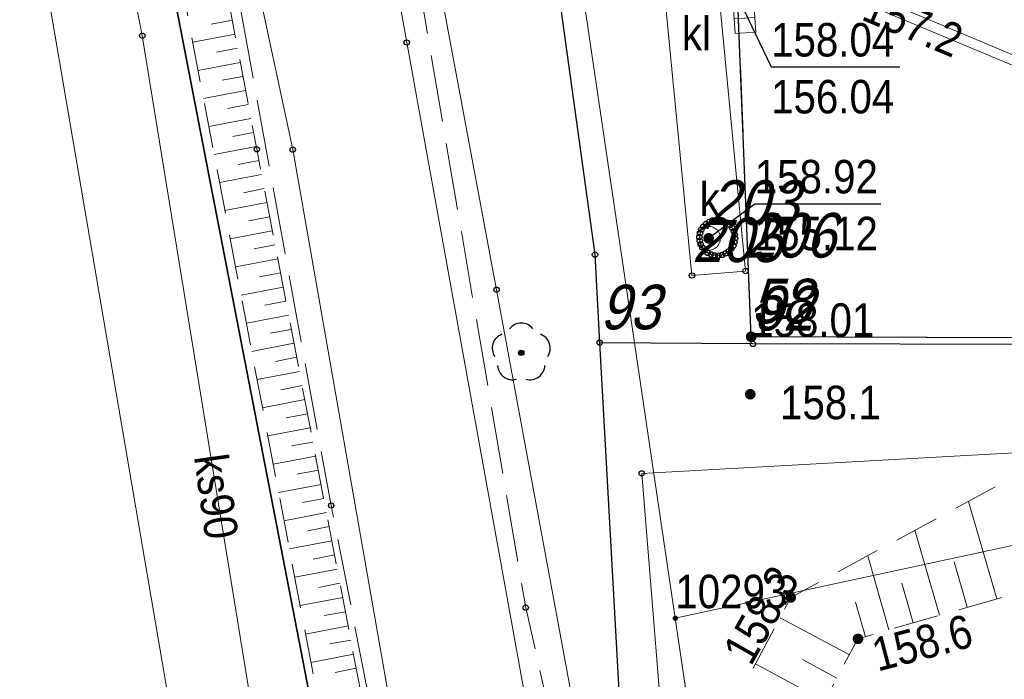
# Model space of a CAD drawing. Header units: metres. Extents: x 5548743 to 5556416, y 5707500 to 5714000.
# Tile 82 of 244: x 5554610 to 5554643, y 5709568 to 5709590. Entities that reach past the tile are written whole.
import ezdxf
from ezdxf.enums import TextEntityAlignment as Align

# ---------------------------------------------------------------- set-up
doc = ezdxf.new("R2010")
doc.units = ezdxf.units.M
for name, pattern in [('1.5_0.75', [2.25, 1.5, -0.75]), ('2.25_0.75', [3, 2.25, -0.75]), ('219-1000', [0])]:
    doc.linetypes.add(name, pattern=pattern)
doc.layers.get('0').update_dxf_attribs({"color": 2, "lineweight": 5})
doc.styles.get("Standard").update_dxf_attribs({"font": 'Working1250', "width": 0.75})
doc.linetypes.add('902-1000', pattern='A,5,0,[1,ksztalty.shx,S=1,R=0,X=0,Y=0],5', length=10)

# ---------------------------------------------------------------- blocks, each defined once
blk = doc.blocks.new('203')
at = {"linetype": 'Continuous', "lineweight": 0}
h = blk.add_hatch(color=0, dxfattribs=at)
edge = h.paths.add_edge_path()
edge.add_arc((0, 0), 0.09, 0, 360)
blk = doc.blocks.new('US22')
at = {"color": 0, "linetype": 'Continuous', "lineweight": 0}
blk.add_circle((0, 0), 0.4, dxfattribs=at)
blk = doc.blocks.new('PW01')
at = {"linetype": 'Continuous', "lineweight": 13}
h = blk.add_hatch(color=0, dxfattribs=at)
edge = h.paths.add_edge_path()
edge.add_arc((0, 0), 0.18, 0, 360)
blk = doc.blocks.new('US05')
at = {"color": 0, "linetype": 'Continuous', "lineweight": 13}
for p, q in [((-0.75, -0.35), (-0.75, 0.35)), ((-0.75, 0.35), (-0.25, 0.35)), ((-0.25, -0.35), (-0.25, 0.35)), ((-0.25, 0.35), (0.25, 0.35)), ((0.25, -0.35), (0.25, 0.35)), ((0.25, 0.35), (0.75, 0.35)), ((0.75, -0.35), (0.75, 0.35)), ((-0.75, -0.35), (-0.25, -0.35)), ((-0.25, -0.35), (0.25, -0.35)), ((0.25, -0.35), (0.75, -0.35))]:
    blk.add_line(p, q, dxfattribs=at)
blk = doc.blocks.new('OP021')
at = {"linetype": 'Continuous', "lineweight": 13}
h = blk.add_hatch(color=0, dxfattribs=at)
edge = h.paths.add_edge_path()
edge.add_arc((0, 0), 0.1, 0, 360)
at = {"color": 0, "linetype": 'Continuous', "lineweight": -3}
for centre, start, end in [((0, 0.5), 38.316, 141.684), ((-0.476, 0.154), 110.388, 213.756), ((0.476, 0.154), 326.244, 69.612), ((-0.294, -0.404), 182.272, 285.64), ((0.294, -0.404), 254.36, 357.728), ((0.294, -0.404), 254.36, 357.728)]:
    blk.add_arc(centre, 0.5, start, end, dxfattribs=at)
blk = doc.blocks.new('PIKIETAW1891')
at = {"color": 0}
blk.add_circle((0, 0), 0.09, dxfattribs=at)

msp = doc.modelspace()

# ---------------------------------------------------------------- linework, layer by layer
at = {"layer": '000 Inne (niezydentyfikowane)', "color": 7, "linetype": 'CONTINUOUS', "lineweight": 18, "flags": 128}
for points in [[(5554617.26, 5709590.29), (5554616.55, 5709590.16)], [(5554617.35, 5709589.82), (5554615.93, 5709589.55)], [(5554617.43, 5709589.35), (5554616.73, 5709589.21)], [(5554617.52, 5709588.87), (5554616.11, 5709588.6)], [(5554617.61, 5709588.4), (5554616.91, 5709588.27)], [(5554617.7, 5709587.93), (5554616.29, 5709587.66)], [(5554617.79, 5709587.46), (5554617.09, 5709587.32)], [(5554617.88, 5709586.99), (5554616.47, 5709586.72)], [(5554617.97, 5709586.51), (5554617.27, 5709586.38)], [(5554618.06, 5709586.04), (5554616.65, 5709585.77)], [(5554618.15, 5709585.57), (5554617.45, 5709585.44)], [(5554618.24, 5709585.1), (5554616.83, 5709584.83)], [(5554618.33, 5709584.63), (5554617.63, 5709584.49)], [(5554618.42, 5709584.16), (5554617.01, 5709583.89)], [(5554618.51, 5709583.68), (5554617.81, 5709583.55)], [(5554618.6, 5709583.21), (5554617.19, 5709582.94)], [(5554618.69, 5709582.74), (5554617.99, 5709582.6)], [(5554618.79, 5709582.27), (5554617.37, 5709582)], [(5554618.88, 5709581.8), (5554618.17, 5709581.66)], [(5554618.97, 5709581.32), (5554617.55, 5709581.05)], [(5554619.06, 5709580.85), (5554618.35, 5709580.71)], [(5554619.15, 5709580.38), (5554617.73, 5709580.11)], [(5554619.24, 5709579.9), (5554618.53, 5709579.77)], [(5554619.33, 5709579.43), (5554617.91, 5709579.16)], [(5554619.42, 5709578.96), (5554618.71, 5709578.82)], [(5554619.51, 5709578.48), (5554618.09, 5709578.21)], [(5554619.6, 5709578.01), (5554618.89, 5709577.87)], [(5554619.69, 5709577.54), (5554618.27, 5709577.26)], [(5554619.78, 5709577.06), (5554619.07, 5709576.93)], [(5554619.87, 5709576.59), (5554618.45, 5709576.32)], [(5554619.96, 5709576.11), (5554619.25, 5709575.98)], [(5554620.06, 5709575.64), (5554618.63, 5709575.37)], [(5554620.15, 5709575.17), (5554619.43, 5709575.03)], [(5554620.24, 5709574.69), (5554618.81, 5709574.42)], [(5554620.33, 5709574.22), (5554619.62, 5709574.08)], [(5554642.96, 5709570.84), (5554642.01, 5709574.12)], [(5554620.42, 5709573.74), (5554618.99, 5709573.47)], [(5554620.51, 5709573.27), (5554619.8, 5709573.13)], [(5554641.03, 5709570.29), (5554640.2, 5709573.15)], [(5554620.6, 5709572.79), (5554619.18, 5709572.52)], [(5554620.69, 5709572.32), (5554619.98, 5709572.18)], [(5554639.33, 5709569.8), (5554638.62, 5709572.29)], [(5554641.96, 5709570.56), (5554641.52, 5709572.09)], [(5554620.78, 5709571.84), (5554619.36, 5709571.57)], [(5554620.87, 5709571.37), (5554620.16, 5709571.23)], [(5554640.15, 5709570.04), (5554639.77, 5709571.37)], [(5554620.97, 5709570.89), (5554619.54, 5709570.62)], [(5554638.54, 5709569.57), (5554638.21, 5709570.73)], [(5554621.06, 5709570.41), (5554620.34, 5709570.28)], [(5554638, 5709568.96), (5554635.67, 5709570.21)], [(5554621.15, 5709569.94), (5554619.72, 5709569.66)], [(5554621.24, 5709569.46), (5554620.53, 5709569.33)], [(5554621.33, 5709568.99), (5554619.9, 5709568.71)], [(5554637.58, 5709568.18), (5554636.42, 5709568.81)], [(5554621.42, 5709568.51), (5554620.71, 5709568.37)], [(5554637.16, 5709567.41), (5554634.84, 5709568.66)]]:
    msp.add_lwpolyline(points, dxfattribs=at)
at = {"layer": '216-obręb ewidencyjny', "color": 7, "linetype": 'CONTINUOUS', "lineweight": 25, "flags": 128}
for points in [[(5555256.15, 5709556.47), (5555010.66, 5709588.18), (5555014.08, 5709614.94), (5555004.95, 5709615.36), (5555002.58, 5709615.56), (5554879.17, 5709626.54), (5554702.25, 5709646.33), (5554701.94, 5709646.42), (5554667.79, 5709656.98), (5554640.74, 5709652.53), (5554641.5, 5709658.27), (5554621.17, 5709654.39), (5554605.07, 5709652.74), (5554608.31, 5709640.8), (5554611.39, 5709625), (5554614.84, 5709593.51), (5554621.43, 5709559.47), (5554623.68, 5709547.83), (5554172.37, 5709623.65), (5554130.29, 5709630.74), (5554132.49, 5709638.43), (5554139.83, 5709664.15)], [(5554139.83, 5709664.15), (5554132.49, 5709638.43), (5554130.29, 5709630.74), (5554172.37, 5709623.65), (5554623.68, 5709547.83), (5554621.43, 5709559.47), (5554614.84, 5709593.51), (5554611.39, 5709625), (5554608.31, 5709640.8), (5554605.07, 5709652.74), (5554621.17, 5709654.39), (5554641.5, 5709658.27), (5554640.74, 5709652.53), (5554667.79, 5709656.98), (5554701.94, 5709646.42), (5554702.25, 5709646.33), (5554879.17, 5709626.54), (5555002.58, 5709615.56), (5555004.95, 5709615.36), (5555014.08, 5709614.94), (5555010.66, 5709588.18), (5555256.15, 5709556.47)]]:
    msp.add_lwpolyline(points, dxfattribs=at)
at = {"layer": '217-kontur klasyfikacyjny', "color": 3, "linetype": 'CONTINUOUS', "lineweight": 18, "flags": 128}
msp.add_lwpolyline([(5554621.43, 5709559.47), (5554614.84, 5709593.51)], dxfattribs=at)
at = {"layer": '218-kontur użytku gruntowego', "color": 3, "linetype": 'CONTINUOUS', "lineweight": 18, "flags": 128}
for points in [[(5554632.15, 5709570.19), (5554625.39, 5709615.92)], [(5554625.39, 5709615.92), (5554632.15, 5709570.19)], [(5554614.84, 5709593.51), (5554621.43, 5709559.47)], [(5554621.43, 5709559.47), (5554614.84, 5709593.51)], [(5554725.22, 5709590.24), (5554632.15, 5709570.19)], [(5554632.15, 5709570.19), (5554725.22, 5709590.24)], [(5554632.15, 5709570.19), (5554635.85, 5709545.24)], [(5554635.85, 5709545.24), (5554632.15, 5709570.19)]]:
    msp.add_lwpolyline(points, dxfattribs=at)
at = {"layer": '219-działka ewidencyjna', "color": 7, "linetype": '219-1000', "lineweight": 18, "flags": 128}
for points in [[(5554625.39, 5709615.92), (5554632.15, 5709570.19)], [(5554614.84, 5709593.51), (5554621.43, 5709559.47)], [(5554725.22, 5709590.24), (5554632.15, 5709570.19)], [(5554632.15, 5709570.19), (5554647.12, 5709468.97)]]:
    msp.add_lwpolyline(points, dxfattribs=at)
at = {"layer": 'jezdnia', "color": 7, "linetype": '2.25_0.75', "lineweight": 18, "flags": 128}
msp.add_lwpolyline([(5554658.91, 5709371.87), (5554664.53, 5709372.48), (5554659.59, 5709396.48), (5554650.9, 5709444.26), (5554651.28, 5709445.47), (5554651.86, 5709446.44), (5554652.7, 5709447.03), (5554653.9, 5709447.4), (5554654.71, 5709447.41), (5554655.85, 5709447.23), (5554656, 5709451.36), (5554653.44, 5709452.64), (5554652, 5709453.72), (5554650.59, 5709454.9), (5554649.2, 5709456.29), (5554648.4, 5709457.78), (5554639.8, 5709504.06), (5554632.33, 5709545.21), (5554629.23, 5709561.24), (5554627.12, 5709570.55), (5554621.55, 5709603.11), (5554618.97, 5709615.17), (5554615.23, 5709635.78), (5554612.33, 5709652.7), (5554606.36, 5709651.55), (5554608.39, 5709640.6), (5554611.47, 5709624.79), (5554615.91, 5709599.59), (5554620.58, 5709573.98), (5554624.02, 5709556.46), (5554630.29, 5709523.6), (5554636.37, 5709489.81), (5554643.04, 5709453.66), (5554650.3, 5709414.32)], close=True, dxfattribs=at)
at = {"layer": 'komora podziemna', "color": 34, "linetype": 'CONTINUOUS', "lineweight": 18, "flags": 128}
msp.add_lwpolyline([(5554633.4, 5709583.56), (5554633.52, 5709583.58), (5554633.65, 5709583.57), (5554633.77, 5709583.54), (5554633.88, 5709583.49), (5554633.98, 5709583.41), (5554634.06, 5709583.31), (5554634.12, 5709583.2), (5554634.15, 5709583.08), (5554634.16, 5709582.96), (5554634.14, 5709582.83), (5554634.1, 5709582.71), (5554634.03, 5709582.61), (5554633.94, 5709582.52), (5554633.84, 5709582.45), (5554633.72, 5709582.4), (5554633.6, 5709582.38), (5554633.47, 5709582.39), (5554633.35, 5709582.42), (5554633.24, 5709582.47), (5554633.14, 5709582.55), (5554633.06, 5709582.65), (5554633, 5709582.76), (5554632.97, 5709582.88), (5554632.96, 5709583), (5554632.98, 5709583.13), (5554633.02, 5709583.25), (5554633.09, 5709583.35), (5554633.18, 5709583.44), (5554633.28, 5709583.51)], close=True, dxfattribs=at)
at = {"layer": 'krawężnik', "color": 7, "linetype": 'CONTINUOUS', "lineweight": 25, "flags": 128}
msp.add_lwpolyline([(5554677.81, 5709590.15), (5554664.18, 5709590.22), (5554664.24, 5709579.54), (5554634.7, 5709579.65), (5554634.06, 5709595.67), (5554635.18, 5709596.32), (5554634.75, 5709601.57), (5554634.27, 5709607.39), (5554649.64, 5709608.28), (5554665.87, 5709609.13), (5554667.05, 5709599.23), (5554667.12, 5709597.37), (5554672.04, 5709597.45), (5554675.79, 5709597.52)], dxfattribs=at)
at = {"layer": 'obszar utwardzony', "color": 7, "linetype": '2.25_0.75', "lineweight": 18, "flags": 128}
msp.add_lwpolyline([(5554677.91, 5709600.06), (5554677.7, 5709599.31), (5554677.04, 5709598.2), (5554676.49, 5709597.72), (5554675.79, 5709597.52), (5554672.04, 5709597.45), (5554667.12, 5709597.37), (5554667.05, 5709599.23), (5554665.87, 5709609.13), (5554649.64, 5709608.28), (5554634.27, 5709607.39), (5554634.75, 5709601.57), (5554635.18, 5709596.32), (5554634.06, 5709595.67), (5554634.7, 5709579.65), (5554664.24, 5709579.54), (5554664.18, 5709590.22), (5554677.81, 5709590.15), (5554678.03, 5709590.03)], close=True, dxfattribs=at)
at = {"layer": 'ogrodzenie trwałe', "color": 7, "linetype": '902-1000', "lineweight": 25, "flags": 128}
for points in [[(5554648.86, 5709466.15), (5554643.91, 5709492.37), (5554641.9, 5709500.57), (5554630.47, 5709563.93), (5554629.61, 5709579.45), (5554629.45, 5709582.41), (5554624.87, 5709615.48)], [(5554711.97, 5709590.06), (5554710.1, 5709590.06), (5554678.03, 5709590.03), (5554664.37, 5709590.02), (5554664.4, 5709579.35), (5554634.76, 5709579.41), (5554629.61, 5709579.45)]]:
    msp.add_lwpolyline(points, dxfattribs=at)
at = {"layer": 'osadnik  szambo', "color": 34, "linetype": 'CONTINUOUS', "lineweight": 18, "flags": 128}
msp.add_lwpolyline([(5554631.53, 5709593.85), (5554632.43, 5709593.93), (5554633.34, 5709594.01), (5554634.51, 5709581.86), (5554632.71, 5709581.71)], close=True, dxfattribs=at)
at = {"layer": 'przewód elektroenergetyczny podziemny', "color": 1, "linetype": 'CONTINUOUS', "lineweight": 18, "flags": 128}
msp.add_lwpolyline([(5554634.07, 5709593.45), (5554634.08, 5709593.09), (5554662.99, 5709580.92), (5554663.29, 5709580.66)], dxfattribs=at)
at = {"layer": 'przewód kanalizacyjny', "color": 34, "linetype": 'CONTINUOUS', "lineweight": 18, "flags": 128}
for points in [[(5554621.67, 5709547.97), (5554619.2, 5709559.26), (5554614.23, 5709589.77), (5554608.76, 5709617.68), (5554602.07, 5709652.86), (5554605.94, 5709655.91), (5554611.07, 5709659.82), (5554613.37, 5709661.63), (5554605.79, 5709707.36), (5554596.25, 5709754.27), (5554591.82, 5709777.21), (5554590.95, 5709785.95), (5554589.07, 5709797.29), (5554588.14, 5709807.44), (5554588.97, 5709814.09), (5554591.82, 5709825.03), (5554596.59, 5709838.94), (5554598.26, 5709847.02)], [(5554733.3, 5709581.48), (5554720.41, 5709580.12), (5554678.09, 5709577.67), (5554631.02, 5709575.06), (5554632.06, 5709562.27), (5554637.77, 5709530.33), (5554641.89, 5709507.04), (5554646.63, 5709485.5), (5554669.73, 5709470.74), (5554680.04, 5709466.6), (5554702.39, 5709463.79), (5554740.29, 5709463.2), (5554750.88, 5709463.87), (5554780.95, 5709464.28)]]:
    msp.add_lwpolyline(points, dxfattribs=at)
at = {"layer": 'przewód telekomunikacyjny podziemny', "color": 30, "linetype": 'CONTINUOUS', "lineweight": 18, "flags": 128}
for points in [[(5554617.6, 5709548.65), (5554617.08, 5709550.51), (5554616.13, 5709557.55), (5554615.71, 5709564.01), (5554610.93, 5709591.92), (5554608.23, 5709604.46), (5554604.56, 5709621.27), (5554600.27, 5709639.96), (5554597.48, 5709657.36), (5554597.89, 5709666.66)], [(5554612.33, 5709652.7), (5554619.55, 5709609.98), (5554623.12, 5709589.54), (5554629.02, 5709556.89), (5554636.14, 5709518.27), (5554642.17, 5709487.96), (5554645.79, 5709471.05), (5554649.61, 5709451.24), (5554662.91, 5709380.65), (5554664.92, 5709368.69), (5554670.16, 5709351.61), (5554673.16, 5709333.79), (5554678.66, 5709299.63), (5554685.34, 5709263.51), (5554690.84, 5709235.53), (5554692.14, 5709229.68), (5554697.24, 5709225.07)], [(5554617.57, 5709627.13), (5554626.14, 5709581.23), (5554633.6, 5709540.88), (5554642.21, 5709491.81), (5554647.76, 5709461.21), (5554649.7, 5709456.93), (5554652.39, 5709455.14), (5554652.51, 5709443.5)], [(5554611.99, 5709620), (5554619.29, 5709585.94), (5554626.13, 5709546.96), (5554633.52, 5709506.36), (5554639.31, 5709474.86), (5554643.97, 5709450.04), (5554648.73, 5709423.61), (5554655.96, 5709386.68), (5554660.9, 5709362.42)], [(5554633.7, 5709594.25), (5554633.75, 5709592.86), (5554662.88, 5709580.67), (5554663.29, 5709580.66)]]:
    msp.add_lwpolyline(points, dxfattribs=at)
at = {"layer": 'rzedna-Atr2', "color": 7, "flags": 128}
for points in [[(5554634.46, 5709590.61), (5554635.37, 5709588.72), (5554639.693, 5709588.72)], [(5554633.27, 5709582.96), (5554634.82, 5709584.12), (5554639.055, 5709584.12)]]:
    msp.add_lwpolyline(points, dxfattribs=at)
at = {"layer": 'skarpa nieumocniona', "color": 7, "linetype": '1.5_0.75', "lineweight": 18, "flags": 128}
for points in [[(5554613.55, 5709609.8), (5554614.32, 5709602.15), (5554615.19, 5709593.89), (5554615.72, 5709590.64), (5554621.43, 5709560.7), (5554623.75, 5709547.62), (5554624.93, 5709541.12), (5554633.42, 5709497.04), (5554638.83, 5709463.53), (5554639.21, 5709461.28), (5554641.36, 5709459.63), (5554638.26, 5709477.44), (5554634.52, 5709498.15), (5554628.08, 5709533.17), (5554624.15, 5709554.27), (5554618.08, 5709585.95)], [(5554613.55, 5709609.8), (5554614.32, 5709602.15), (5554615.19, 5709593.89), (5554615.72, 5709590.64), (5554621.43, 5709560.7), (5554623.75, 5709547.62), (5554624.93, 5709541.12), (5554633.42, 5709497.04), (5554638.83, 5709463.53), (5554639.21, 5709461.28), (5554641.36, 5709459.63), (5554638.26, 5709477.44), (5554634.52, 5709498.15), (5554628.08, 5709533.17), (5554624.15, 5709554.27), (5554618.08, 5709585.95)], [(5554639.86, 5709525.68), (5554638.55, 5709523.11), (5554646.15, 5709489.64), (5554666.4, 5709474.77), (5554680.61, 5709466.85), (5554713.88, 5709463.97), (5554734.35, 5709464.7), (5554753.99, 5709466.09), (5554754.78, 5709486.6), (5554755.38, 5709511.33), (5554755.81, 5709536.31), (5554756.26, 5709561.22), (5554756.74, 5709573.25), (5554755.99, 5709576.62), (5554752.46, 5709580.51), (5554746.98, 5709581.26), (5554708.92, 5709579.01), (5554678.41, 5709577.32), (5554643.89, 5709575.14), (5554636.03, 5709570.89), (5554631.69, 5709562.74), (5554634.42, 5709562.31), (5554638.29, 5709569.5), (5554652.29, 5709573.53), (5554679.25, 5709573.91), (5554708.96, 5709575.66), (5554732.15, 5709576.75), (5554746.94, 5709577.34), (5554751.11, 5709575.48), (5554753.07, 5709571.52), (5554752.58, 5709561.31), (5554752.04, 5709536.31), (5554751.1, 5709511.64), (5554750.74, 5709486.44), (5554750.33, 5709468.45), (5554734.38, 5709467.88), (5554713.81, 5709467.33), (5554683.94, 5709468.9), (5554672.06, 5709473.84), (5554647.35, 5709490.85)], [(5554639.86, 5709525.68), (5554638.55, 5709523.11), (5554646.15, 5709489.64), (5554666.4, 5709474.77), (5554680.61, 5709466.85), (5554713.88, 5709463.97), (5554734.35, 5709464.7), (5554753.99, 5709466.09), (5554754.78, 5709486.6), (5554755.38, 5709511.33), (5554755.81, 5709536.31), (5554756.26, 5709561.22), (5554756.74, 5709573.25), (5554755.99, 5709576.62), (5554752.46, 5709580.51), (5554746.98, 5709581.26), (5554708.92, 5709579.01), (5554678.41, 5709577.32), (5554643.89, 5709575.14), (5554636.03, 5709570.89), (5554631.69, 5709562.74), (5554634.42, 5709562.31), (5554638.29, 5709569.5), (5554652.29, 5709573.53), (5554679.25, 5709573.91), (5554708.96, 5709575.66), (5554732.15, 5709576.75), (5554746.94, 5709577.34), (5554751.11, 5709575.48), (5554753.07, 5709571.52), (5554752.58, 5709561.31), (5554752.04, 5709536.31), (5554751.1, 5709511.64), (5554750.74, 5709486.44), (5554750.33, 5709468.45), (5554734.38, 5709467.88), (5554713.81, 5709467.33), (5554683.94, 5709468.9), (5554672.06, 5709473.84), (5554647.35, 5709490.85)]]:
    msp.add_lwpolyline(points, close=True, dxfattribs=at)

# ---------------------------------------------------------------- block references
at = {"layer": '203-punkt graniczny', "color": 7, "linetype": 'CONTINUOUS', "lineweight": 18}
msp.add_blockref('203', (5554632.15, 5709570.19), dxfattribs=at)
at = {"layer": 'drzewo liściaste', "color": 94, "linetype": 'CONTINUOUS', "lineweight": 18}
msp.add_blockref('OP021', (5554626.97, 5709579.11), dxfattribs=at)
at = {"layer": 'kratka ściekowa', "color": 34, "linetype": 'CONTINUOUS', "lineweight": 18, "rotation": 273.96}
msp.add_blockref('US05', (5554634.46, 5709590.61), dxfattribs=at)
at = {"layer": 'pikieta naturalna', "color": 7, "linetype": 'CONTINUOUS', "lineweight": 13}
for p in [(5554634.67, 5709577.72), (5554636.03, 5709570.89), (5554638.29, 5709569.5)]:
    msp.add_blockref('PW01', p, dxfattribs=at)
at = {"layer": 'pikieta sztuczna', "color": 7, "linetype": 'CONTINUOUS', "lineweight": 13}
msp.add_blockref('PW01', (5554634.7, 5709579.65), dxfattribs=at)
at = {"layer": 'Punkt roboczy BDOT GESUT K1', "color": 6, "linetype": 'CONTINUOUS', "lineweight": 18}
for p in [(5554614.23, 5709589.77), (5554623.12, 5709589.54), (5554618.08, 5709585.95), (5554619.29, 5709585.94), (5554633.28, 5709583.51), (5554633.4, 5709583.56), (5554633.52, 5709583.58), (5554633.65, 5709583.57), (5554633.77, 5709583.54), (5554633.02, 5709583.25), (5554633.09, 5709583.35), (5554633.18, 5709583.44), (5554633.88, 5709583.49), (5554633.98, 5709583.41), (5554634.06, 5709583.31), (5554634.12, 5709583.2), (5554632.96, 5709583), (5554632.97, 5709582.88), (5554632.98, 5709583.13), (5554633.27, 5709582.96), (5554633.27, 5709582.96), (5554634.14, 5709582.83), (5554634.15, 5709583.08), (5554634.16, 5709582.96), (5554633, 5709582.76), (5554633.06, 5709582.65), (5554633.14, 5709582.55), (5554633.94, 5709582.52), (5554634.03, 5709582.61), (5554634.1, 5709582.71), (5554629.45, 5709582.41), (5554633.24, 5709582.47), (5554633.35, 5709582.42), (5554633.47, 5709582.39), (5554633.6, 5709582.38), (5554633.72, 5709582.4), (5554633.84, 5709582.45), (5554634.51, 5709581.86), (5554632.71, 5709581.71), (5554626.14, 5709581.23), (5554634.7, 5709579.65), (5554634.7, 5709579.65), (5554634.7, 5709579.65), (5554629.61, 5709579.45), (5554629.61, 5709579.45), (5554634.76, 5709579.41), (5554626.97, 5709579.11), (5554634.67, 5709577.72), (5554631.02, 5709575.06), (5554620.58, 5709573.98), (5554636.03, 5709570.89), (5554636.03, 5709570.89), (5554627.12, 5709570.55), (5554638.29, 5709569.5), (5554638.29, 5709569.5)]:
    msp.add_blockref('PIKIETAW1891', p, dxfattribs=at)
at = {"layer": 'rzedna', "color": 34, "linetype": 'CONTINUOUS', "lineweight": 18}
msp.add_blockref('PW01', (5554633.27, 5709582.96), dxfattribs=at)
at = {"layer": 'właz do komory lub kanału - okrągły', "color": 7, "linetype": 'CONTINUOUS', "lineweight": 18}
msp.add_blockref('US22', (5554633.27, 5709582.96), dxfattribs=at)

# ---------------------------------------------------------------- texts
at = {"layer": '203-punkt graniczny-Atr103', "color": 7, "width": 0.9}
msp.add_text('10293', height=1.125, dxfattribs=at).set_placement((5554632.15, 5709570.19), align=Align.BOTTOM_LEFT)
msp.add_text('10293', height=1.125, dxfattribs=at).set_placement((5554632.15, 5709570.19), align=Align.BOTTOM_LEFT)
at = {"layer": 'osadnik  szambo-Atr17', "color": 34, "width": 0.9}
msp.add_text('kl', height=1.125, dxfattribs=at).set_placement((5554632.37, 5709589.28))
at = {"layer": 'pikieta naturalna-Atr2', "color": 7, "width": 0.9}
msp.add_text('158.1', height=1.125, dxfattribs=at).set_placement((5554635.67, 5709576.88))
for s, rotation, p in [('158.3', 60.656, (5554634.2, 5709568.83)), ('158.6', 14.751, (5554638.81, 5709568.94))]:
    msp.add_text(s, height=1.125, rotation=rotation, dxfattribs=at).set_placement(p, align=Align.MIDDLE_LEFT)
at = {"layer": 'pikieta sztuczna-Atr2', "color": 7, "width": 0.9}
msp.add_text('158.01', height=1.125, dxfattribs=at).set_placement((5554634.7, 5709579.65))
at = {"layer": 'przewód kanalizacyjny-Atr1', "color": 34, "width": 0.9}
msp.add_text('ks90', height=1.125, rotation=277.938, dxfattribs=at).set_placement((5554616.52, 5709575.7), align=Align.MIDDLE_LEFT)
at = {"layer": 'Punkt roboczy BDOT GESUT K1-Atr103', "color": 6, "oblique": 15, "width": 0.9}
for s, p in [('203', (5554633.27, 5709582.96)), ('203', (5554633.27, 5709582.96)), ('205', (5554632.71, 5709581.71)), ('206', (5554634.51, 5709581.86)), ('58', (5554634.7, 5709579.65)), ('58', (5554634.7, 5709579.65)), ('58', (5554634.7, 5709579.65)), ('93', (5554629.61, 5709579.45)), ('93', (5554629.61, 5709579.45)), ('92', (5554634.76, 5709579.41))]:
    msp.add_text(s, height=1.5, dxfattribs=at).set_placement(p, align=Align.BOTTOM_LEFT)
at = {"layer": 'rzedna-Atr2', "color": 30, "width": 0.9}
msp.add_text('157.2', height=1.125, rotation=337.292, dxfattribs=at).set_placement((5554638.58, 5709590.84), align=Align.MIDDLE_LEFT)
at = {"layer": 'rzedna-Atr2', "color": 34, "width": 0.9}
for s, p in [('158.04', (5554635.37, 5709588.731)), ('158.92', (5554634.82, 5709584.131))]:
    msp.add_text(s, height=1.125, dxfattribs=at).set_placement(p, align=Align.BOTTOM_LEFT)
at = {"layer": 'rzedna-Atr3', "color": 34, "width": 0.9}
for s, p in [('156.04', (5554635.37, 5709586.819)), ('155.12', (5554634.82, 5709582.219))]:
    msp.add_text(s, height=1.125, dxfattribs=at).set_placement(p, align=Align.BOTTOM_LEFT)
at = {"layer": 'właz do komory lub kanału - okrągły-Atr17', "color": 7, "width": 0.9}
msp.add_text('k', height=1.125, dxfattribs=at).set_placement((5554632.97, 5709583.71))

doc.saveas('drawing.dxf')
